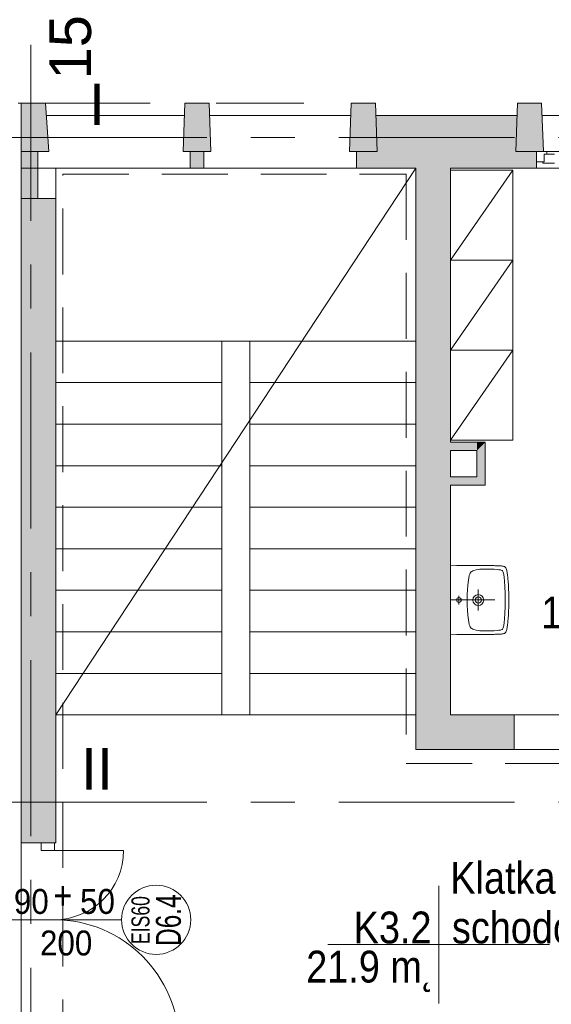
# Model space of a CAD drawing. Header units: centimetres. Extents: x -2424 to 2319, y 5 to 3760.
# Tile 67 of 117: x -1234 to -850, y 2907 to 3619. Entities that reach past the tile are written whole.
import ezdxf

# ---------------------------------------------------------------- set-up
doc = ezdxf.new("R2010")
doc.units = ezdxf.units.CM
for name, pattern in [('Długa kreska', [142.875, 95.25, -47.625]), ('Hidden', [71.4375, 47.625, -23.8125]), ('Oś', [222.25, 127, -31.75, 31.75, -31.75])]:
    doc.linetypes.add(name, pattern=pattern)
for name, color, linetype, lineweight in [('A-ANNO-NOTE', 131, 'Continuous', 9), ('A-AREA', 32, 'Continuous', 13), ('A-AREA-IDEN', 2, 'Continuous', 13), ('A-DETL', 90, 'Continuous', 9), ('A-DETL-GENF', 92, 'Continuous', 9), ('A-DETL-MEDM', 33, 'Continuous', 25), ('A-DOOR', 31, 'Continuous', 13), ('A-FLOR', 192, 'Continuous', 13), ('A-GLAZ', 151, 'Continuous', 13), ('A-WALL', 113, 'Continuous', 13), ('P-SANR-FIXT', 6, 'Continuous', 9), ('Q-SPCQ', 91, 'Continuous', 9), ('S-COLS', 52, 'Continuous', 13), ('S-GRID', 1, 'Continuous', 13), ('S-GRID-IDEN', 1, 'Continuous', 13), ('S-STRS', 31, 'Continuous', 13)]:
    doc.layers.add(name, color=color, linetype=linetype, lineweight=lineweight)
doc.layers.add('A-WALL-PATT', color=111, linetype='Continuous', lineweight=13, plot=False)
doc.styles.add('Arial', font='arial.ttf', dxfattribs={"width": 0.9, "height": 18})
doc.styles.add('Arial Narrow', font='ARIALN.TTF', dxfattribs={"height": 20})
doc.styles.add('Arial_2', font='arial.ttf', dxfattribs={"width": 0.7, "height": 13})
doc.styles.add('Arial_3', font='arial.ttf', dxfattribs={"width": 0.7, "height": 18})
doc.styles.add('Arial_5', font='arial.ttf', dxfattribs={"height": 30})
doc.styles.add('Arial_6', font='arial.ttf', dxfattribs={"width": 0.85, "height": 23})

msp = doc.modelspace()

# ---------------------------------------------------------------- hatches: boundary and pattern name
at = {"layer": 'S-COLS', "lineweight": 9}
for points in [[(-1212.62, 3523.33), (-1215.12, 3558.33), (-1232.62, 3558.33), (-1232.62, 3523.33), (-1221.26, 3523.33)], [(-1095.62, 3523.33), (-1096.87, 3558.33), (-1114.37, 3558.33), (-1115.62, 3523.33)], [(-995.53, 3523.33), (-975.62, 3523.33), (-976.87, 3558.33), (-994.37, 3558.33), (-995.62, 3523.33)], [(-860.62, 3523.33), (-855.62, 3523.33), (-856.87, 3558.33), (-874.37, 3558.33), (-875.62, 3523.33)]]:
    msp.add_hatch(color=251, dxfattribs=at).paths.add_polyline_path(points, flags=0)

# ---------------------------------------------------------------- linework, layer by layer
at = {"layer": 'A-ANNO-NOTE', "color": 251, "lineweight": 9}
msp.add_line((-1250.12, 2968.33), (-1160.12, 2968.33), dxfattribs=at)
msp.add_line((-1250.12, 2968.33), (-1160.12, 2968.33), dxfattribs=at)
msp.add_circle((-1135.12, 2968.33), 25, dxfattribs=at)
at = {"layer": 'A-AREA', "color": 251, "lineweight": 9}
msp.add_line((-1207.62, 3116.33), (-947.66, 3511.29), dxfattribs=at)
at = {"layer": 'A-AREA-IDEN', "color": 251, "lineweight": 9}
for p, q in [((-931.21, 2992.88), (-931.21, 2950.38)), ((-921.45, 2950.38), (-1011.21, 2950.38)), ((-1011.21, 2950.38), (-851.21, 2950.38)), ((-931.21, 2950.38), (-931.21, 2907.88))]:
    msp.add_line(p, q, dxfattribs=at)
at = {"layer": 'A-DETL', "color": 251, "linetype": 'Długa kreska', "lineweight": 9}
msp.add_line((-1234.62, 3558.33), (-1028.62, 3558.33), dxfattribs=at)
at = {"layer": 'A-DETL', "color": 251, "linetype": 'Hidden', "lineweight": 9}
for p, q in [((-1202.56, 3507.06), (-954.56, 3507.06)), ((-1202.56, 2863.06), (-1202.56, 3507.06)), ((-954.56, 3507.06), (-954.56, 3081.33)), ((-954.56, 3081.33), (-534.56, 3081.33))]:
    msp.add_line(p, q, dxfattribs=at)
at = {"layer": 'A-DETL-GENF', "color": 251, "lineweight": 9}
for p, q in [((-1208.62, 3023.83), (-1218.17, 3023.83)), ((-1218.17, 3023.83), (-1218.17, 3018.33)), ((-1208.62, 3018.33), (-1208.62, 3023.83)), ((-1218.17, 3018.33), (-1208.62, 3018.33))]:
    msp.add_line(p, q, dxfattribs=at)
at = {"layer": 'A-DETL-MEDM', "color": 251, "lineweight": 9}
for p, q in [((-1208.62, 3023.83), (-1218.17, 3023.83)), ((-1218.17, 3023.83), (-1218.17, 3018.33)), ((-1208.62, 3018.33), (-1208.62, 3023.83)), ((-1218.17, 3018.33), (-1208.62, 3018.33))]:
    msp.add_line(p, q, dxfattribs=at)
at = {"layer": 'A-DOOR', "color": 251, "lineweight": 9}
for p, q in [((-1208.62, 3018.33), (-1158.62, 3018.33)), ((-1185.12, 2968.33), (-1255.12, 2968.33))]:
    msp.add_line(p, q, dxfattribs=at)
for centre, radius, start, end in [((-1208.62, 3018.33), 50, 270, 0), ((-1208.62, 2878.33), 90, 0, 90)]:
    msp.add_arc(centre, radius, start, end, dxfattribs=at)
at = {"layer": 'A-FLOR', "color": 251, "lineweight": 9}
for p, q in [((-947.62, 3116.33), (-1207.62, 3116.33)), ((-1232.62, 3023.83), (-1232.62, 2872.83))]:
    msp.add_line(p, q, dxfattribs=at)
at = {"layer": 'A-GLAZ', "color": 251, "lineweight": 9}
for p, q in [((-853.12, 3523.33), (-860.62, 3523.33)), ((-860.62, 3523.33), (-860.62, 3515.83)), ((-860.62, 3523.33), (-750.62, 3523.33)), ((-847.62, 3521.33), (-855.12, 3521.33)), ((-855.12, 3521.33), (-855.12, 3515.83)), ((-855.12, 3515.83), (-855.12, 3521.33)), ((-855.12, 3521.33), (-853.12, 3521.33)), ((-853.12, 3521.33), (-853.12, 3523.33)), ((-758.12, 3523.33), (-853.12, 3523.33)), ((-860.62, 3515.83), (-855.12, 3515.83)), ((-855.12, 3515.83), (-856.12, 3515.83)), ((-856.12, 3515.83), (-856.12, 3514.83)), ((-856.12, 3514.83), (-847.62, 3514.83))]:
    msp.add_line(p, q, dxfattribs=at)
at = {"layer": 'A-WALL', "color": 251, "lineweight": 9}
for p, q in [((-1114.69, 3549.33), (-1214.48, 3549.33)), ((-994.69, 3549.33), (-1096.55, 3549.33)), ((-874.69, 3549.33), (-976.55, 3549.33)), ((-856.55, 3549.33), (-754.69, 3549.33)), ((-1232.62, 3523.33), (-1232.62, 3023.83)), ((-1220.62, 3511.33), (-1220.62, 3523.33)), ((-1110.62, 3523.33), (-1110.62, 3511.33)), ((-1100.62, 3511.33), (-1100.62, 3523.33)), ((-990.62, 3523.33), (-990.62, 3511.33)), ((-860.62, 3511.33), (-860.62, 3515.83)), ((-1232.62, 3511.33), (-1220.62, 3511.33)), ((-1220.62, 3489.33), (-1220.62, 3511.33)), ((-1220.62, 3511.33), (-1110.62, 3511.33)), ((-1110.62, 3511.33), (-1100.62, 3511.33)), ((-1100.62, 3511.33), (-990.62, 3511.33)), ((-990.62, 3511.33), (-947.62, 3511.33)), ((-947.62, 3511.33), (-947.62, 3091.33)), ((-510.62, 3511.33), (-922.62, 3511.33)), ((-922.62, 3313.33), (-922.62, 3511.33)), ((-1232.62, 3489.33), (-1207.62, 3489.33)), ((-1207.62, 3023.83), (-1207.62, 3489.33)), ((-897.62, 3313.33), (-922.62, 3313.33)), ((-897.62, 3282.33), (-897.62, 3313.33)), ((-922.62, 3288.33), (-922.62, 3307.33)), ((-922.62, 3307.33), (-903.62, 3307.33)), ((-903.62, 3307.33), (-903.62, 3288.33)), ((-903.62, 3288.33), (-922.62, 3288.33)), ((-922.62, 3116.33), (-922.62, 3282.33)), ((-922.62, 3282.33), (-897.62, 3282.33)), ((-876.62, 3116.33), (-922.62, 3116.33)), ((-876.62, 3091.33), (-876.62, 3116.33)), ((-755.62, 3116.33), (-876.62, 3116.33)), ((-947.62, 3091.33), (-876.62, 3091.33)), ((-876.62, 3091.33), (-755.62, 3091.33)), ((-1232.62, 3023.83), (-1218.17, 3023.83)), ((-1208.62, 3023.83), (-1207.62, 3023.83))]:
    msp.add_line(p, q, dxfattribs=at)
at = {"layer": 'A-WALL-PATT', "color": 251, "linetype": 'Continuous', "lineweight": 9, "extrusion": (0, 0, -1)}
for points in [[(975.62, 3523.33), (874.69, 3549.33), (976.55, 3549.33)], [(874.69, 3549.33), (975.62, 3523.33), (875.62, 3523.33)], [(1221.26, 3511.33), (1232.62, 3523.33), (1232.62, 3511.33)], [(1232.62, 3523.33), (1221.26, 3511.33), (1220.62, 3523.33)], [(1220.62, 3523.33), (1221.26, 3511.33), (1220.62, 3511.33)], [(1100.62, 3511.33), (1110.62, 3523.33), (1110.62, 3511.33)], [(1110.62, 3523.33), (1100.62, 3511.33), (1100.62, 3523.33)], [(860.62, 3511.33), (990.62, 3523.33), (990.62, 3511.33)], [(990.62, 3523.33), (860.62, 3511.33), (975.62, 3523.33)], [(975.62, 3523.33), (860.62, 3511.33), (875.62, 3523.33)], [(875.62, 3523.33), (860.62, 3511.33), (860.62, 3523.33)], [(1232.62, 3489.33), (1220.62, 3511.33), (1232.62, 3511.33)], [(1220.62, 3511.33), (1232.62, 3489.33), (1221.26, 3489.33)], [(1220.62, 3511.33), (1221.26, 3489.33), (1220.62, 3489.33)], [(947.62, 3332.08), (922.62, 3511.33), (947.62, 3511.33)], [(922.62, 3511.33), (947.62, 3332.08), (947.62, 3116.33)], [(922.62, 3511.33), (947.62, 3116.33), (922.62, 3116.33)], [(1232.62, 3023.83), (1207.62, 3489.33), (1232.62, 3489.33)], [(1207.62, 3489.33), (1232.62, 3023.83), (1218.17, 3023.83)], [(1207.62, 3489.33), (1218.17, 3023.83), (1208.62, 3023.83)], [(1207.62, 3489.33), (1208.62, 3023.83), (1207.62, 3023.83)], [(922.62, 3307.33), (903.62, 3313.33), (922.62, 3313.33)], [(903.62, 3313.33), (922.62, 3307.33), (903.62, 3307.33)], [(903.62, 3307.33), (897.62, 3288.33), (897.62, 3313.33)], [(897.62, 3313.33), (903.62, 3313.33), (903.62, 3307.33)], [(897.62, 3288.33), (903.62, 3307.33), (903.62, 3288.33)], [(922.62, 3282.33), (897.62, 3288.33), (922.62, 3288.33)], [(897.62, 3288.33), (922.62, 3282.33), (897.62, 3282.33)], [(947.62, 3116.33), (947.62, 3091.33), (876.62, 3116.33)], [(876.62, 3116.33), (947.62, 3091.33), (876.62, 3091.33)]]:
    msp.add_solid(points, dxfattribs=at)
at = {"layer": 'A-WALL-PATT', "color": 251, "linetype": 'Continuous', "lineweight": 9}
msp.add_solid([(-947.62, 3091.33), (-947.62, 3116.33), (-947.62, 3097.23)], dxfattribs=at)
at = {"layer": 'P-SANR-FIXT', "color": 251, "lineweight": 9}
for p, q in [((-922.62, 3224.01), (-918.04, 3224.15)), ((-918.04, 3224.15), (-914.34, 3224.23)), ((-914.34, 3224.23), (-911.28, 3224.28)), ((-911.28, 3224.28), (-908.64, 3224.31)), ((-908.64, 3224.31), (-906.35, 3224.31)), ((-906.35, 3224.31), (-904.33, 3224.33)), ((-904.33, 3224.33), (-902.49, 3224.31)), ((-902.49, 3224.31), (-900.81, 3224.31)), ((-900.81, 3224.31), (-899.13, 3224.28)), ((-899.13, 3224.28), (-898.12, 3224.28)), ((-898.12, 3224.28), (-897.16, 3224.25)), ((-897.16, 3224.25), (-896.23, 3224.25)), ((-896.23, 3224.25), (-895.32, 3224.23)), ((-895.32, 3224.23), (-894.74, 3224.23)), ((-894.74, 3224.23), (-893.57, 3224.2)), ((-893.57, 3224.2), (-892.74, 3224.17)), ((-892.74, 3224.17), (-891.97, 3224.17)), ((-891.97, 3224.17), (-891.2, 3224.15)), ((-891.2, 3224.15), (-890.45, 3224.12)), ((-890.45, 3224.12), (-889.73, 3224.09)), ((-889.73, 3224.09), (-889.01, 3224.07)), ((-889.01, 3224.07), (-888.35, 3224.04)), ((-888.35, 3224.04), (-887.68, 3224.01)), ((-887.68, 3224.01), (-887.04, 3223.99)), ((-887.04, 3223.99), (-886.4, 3223.96)), ((-886.4, 3223.96), (-885.82, 3223.91)), ((-885.82, 3223.91), (-885.26, 3223.83)), ((-885.26, 3223.83), (-884.75, 3223.75)), ((-884.75, 3223.75), (-884.25, 3223.64)), ((-884.25, 3223.64), (-883.95, 3223.53)), ((-883.66, 3223.43), (-884.25, 3223.61)), ((-883.95, 3223.53), (-883.66, 3223.43)), ((-883.66, 3223.43), (-883.15, 3223.08)), ((-883.15, 3223.08), (-883.66, 3223.43)), ((-883.15, 3223.08), (-882.78, 3222.63)), ((-882.78, 3222.63), (-883.15, 3223.08)), ((-882.78, 3222.63), (-882.51, 3222.07)), ((-882.51, 3222.07), (-882.78, 3222.63)), ((-909.73, 3213.65), (-909.47, 3215.36)), ((-909.47, 3215.36), (-909.09, 3217.06)), ((-909.09, 3217.06), (-908.83, 3217.92)), ((-908.83, 3217.92), (-908.48, 3218.71)), ((-908.48, 3218.71), (-908, 3219.43)), ((-908, 3219.43), (-907.71, 3219.75)), ((-907.71, 3219.75), (-907.36, 3220.02)), ((-907.36, 3220.02), (-906.59, 3220.45)), ((-906.59, 3220.45), (-905.76, 3220.74)), ((-905.76, 3220.74), (-904.09, 3221.19)), ((-904.09, 3221.19), (-902.36, 3221.43)), ((-902.36, 3221.43), (-901.48, 3221.51)), ((-901.48, 3221.51), (-901.08, 3221.54)), ((-901.08, 3221.54), (-900.76, 3221.56)), ((-900.76, 3221.56), (-900.07, 3221.59)), ((-900.07, 3221.59), (-895.56, 3221.67)), ((-895.56, 3221.67), (-893.3, 3221.62)), ((-893.3, 3221.62), (-891.06, 3221.54)), ((-891.06, 3221.54), (-888.8, 3221.35)), ((-888.8, 3221.35), (-887.68, 3221.22)), ((-887.68, 3221.22), (-886.59, 3221.03)), ((-886.59, 3221.03), (-886.03, 3220.87)), ((-886.03, 3220.87), (-885.52, 3220.69)), ((-885.52, 3220.69), (-885.28, 3220.53)), ((-885.28, 3220.53), (-885.07, 3220.34)), ((-885.07, 3220.34), (-884.78, 3219.86)), ((-884.78, 3219.86), (-884.56, 3219.35)), ((-884.56, 3219.35), (-884.41, 3218.79)), ((-884.41, 3218.79), (-884.19, 3217.7)), ((-884.19, 3217.7), (-883.87, 3215.47)), ((-883.87, 3215.47), (-883.69, 3213.23)), ((-882.51, 3222.07), (-882.3, 3221.43)), ((-882.3, 3221.43), (-882.51, 3222.07)), ((-882.3, 3221.43), (-882.11, 3220.76)), ((-882.11, 3220.76), (-882.3, 3221.43)), ((-882.11, 3220.76), (-881.98, 3220.07)), ((-881.98, 3220.07), (-882.11, 3220.76)), ((-881.98, 3220.07), (-881.82, 3219.33)), ((-881.82, 3219.33), (-881.98, 3220.07)), ((-881.82, 3219.33), (-881.72, 3218.55)), ((-881.72, 3218.55), (-881.82, 3219.33)), ((-881.72, 3218.55), (-881.58, 3217.76)), ((-881.58, 3217.76), (-881.72, 3218.55)), ((-881.58, 3217.76), (-881.48, 3216.93)), ((-881.48, 3216.93), (-881.58, 3217.76)), ((-881.48, 3216.93), (-881.37, 3216.02)), ((-881.37, 3216.02), (-881.48, 3216.93)), ((-881.37, 3216.02), (-881.26, 3215.09)), ((-881.26, 3215.09), (-881.37, 3216.02)), ((-881.26, 3215.09), (-881.18, 3214.11)), ((-881.18, 3214.11), (-881.26, 3215.09)), ((-910.43, 3206.68), (-910.13, 3210.16)), ((-910.13, 3210.16), (-909.73, 3213.65)), ((-883.69, 3213.23), (-883.45, 3208.73)), ((-883.45, 3208.73), (-883.31, 3204.23)), ((-881.18, 3214.11), (-881.1, 3213.07)), ((-881.1, 3213.07), (-881.18, 3214.11)), ((-881.1, 3213.07), (-881, 3211.98)), ((-881, 3211.98), (-881.1, 3213.07)), ((-881, 3211.98), (-880.92, 3210.78)), ((-880.92, 3210.78), (-881, 3211.98)), ((-880.92, 3210.78), (-880.86, 3209.53)), ((-880.86, 3209.53), (-880.92, 3210.78)), ((-880.86, 3209.53), (-880.78, 3208.17)), ((-880.78, 3208.17), (-880.86, 3209.53)), ((-880.78, 3208.17), (-880.73, 3206.7)), ((-880.73, 3206.7), (-880.78, 3208.17)), ((-916.6, 3196.1), (-916.6, 3202.36)), ((-910.61, 3201.46), (-910.56, 3203.19)), ((-910.61, 3197.19), (-910.61, 3201.46)), ((-910.56, 3203.19), (-910.43, 3206.68)), ((-902.62, 3191.82), (-902.62, 3206.82)), ((-883.31, 3204.23), (-883.23, 3201.96)), ((-883.23, 3201.96), (-883.21, 3200.79)), ((-883.21, 3200.79), (-883.21, 3200.12)), ((-880.73, 3206.7), (-880.68, 3205.1)), ((-880.68, 3205.1), (-880.73, 3206.7)), ((-880.68, 3205.1), (-880.65, 3203.37)), ((-880.65, 3203.37), (-880.68, 3205.1)), ((-880.65, 3203.37), (-880.62, 3201.43)), ((-880.62, 3201.43), (-880.65, 3203.37)), ((-880.62, 3201.43), (-880.62, 3197.19)), ((-880.62, 3197.19), (-880.62, 3201.43)), ((-922.62, 3199.33), (-890.62, 3199.33)), ((-910.56, 3195.46), (-910.61, 3197.19)), ((-910.43, 3191.95), (-910.56, 3195.46)), ((-883.31, 3194.43), (-883.45, 3189.92)), ((-883.23, 3196.69), (-883.31, 3194.43)), ((-883.21, 3197.83), (-883.23, 3196.69)), ((-883.21, 3200.12), (-883.18, 3199.33)), ((-883.18, 3199.33), (-883.21, 3198.53)), ((-883.21, 3198.53), (-883.21, 3197.83)), ((-880.65, 3195.28), (-880.68, 3193.52)), ((-880.68, 3193.52), (-880.65, 3195.28)), ((-880.62, 3197.19), (-880.65, 3195.28)), ((-880.65, 3195.28), (-880.62, 3197.19)), ((-910.13, 3188.49), (-910.43, 3191.95)), ((-909.73, 3185), (-910.13, 3188.49)), ((-883.45, 3189.92), (-883.69, 3185.42)), ((-881, 3186.68), (-881.1, 3185.58)), ((-881.1, 3185.58), (-881, 3186.68)), ((-880.92, 3187.85), (-881, 3186.68)), ((-881, 3186.68), (-880.92, 3187.85)), ((-880.86, 3189.13), (-880.92, 3187.85)), ((-880.92, 3187.85), (-880.86, 3189.13)), ((-880.78, 3190.48), (-880.86, 3189.13)), ((-880.86, 3189.13), (-880.78, 3190.48)), ((-880.73, 3191.95), (-880.78, 3190.48)), ((-880.78, 3190.48), (-880.73, 3191.95)), ((-880.68, 3193.52), (-880.73, 3191.95)), ((-880.73, 3191.95), (-880.68, 3193.52)), ((-909.47, 3183.27), (-909.73, 3185)), ((-909.09, 3181.56), (-909.47, 3183.27)), ((-908.83, 3180.74), (-909.09, 3181.56)), ((-908.48, 3179.94), (-908.83, 3180.74)), ((-908, 3179.22), (-908.48, 3179.94)), ((-884.41, 3179.86), (-884.56, 3179.3)), ((-884.19, 3180.95), (-884.41, 3179.86)), ((-883.87, 3183.19), (-884.19, 3180.95)), ((-883.69, 3185.42), (-883.87, 3183.19)), ((-881.72, 3180.07), (-881.82, 3179.32)), ((-881.82, 3179.32), (-881.72, 3180.07)), ((-881.58, 3180.9), (-881.72, 3180.07)), ((-881.72, 3180.07), (-881.58, 3180.9)), ((-881.48, 3181.72), (-881.58, 3180.9)), ((-881.58, 3180.9), (-881.48, 3181.72)), ((-881.37, 3182.6), (-881.48, 3181.72)), ((-881.48, 3181.72), (-881.37, 3182.6)), ((-881.26, 3183.53), (-881.37, 3182.6)), ((-881.37, 3182.6), (-881.26, 3183.53)), ((-881.18, 3184.52), (-881.26, 3183.53)), ((-881.26, 3183.53), (-881.18, 3184.52)), ((-881.1, 3185.58), (-881.18, 3184.52)), ((-881.18, 3184.52), (-881.1, 3185.58)), ((-918.04, 3174.5), (-922.62, 3174.64)), ((-914.34, 3174.42), (-918.04, 3174.5)), ((-911.28, 3174.37), (-914.34, 3174.42)), ((-908.64, 3174.34), (-911.28, 3174.37)), ((-906.35, 3174.32), (-908.64, 3174.34)), ((-907.71, 3178.9), (-908, 3179.22)), ((-907.36, 3178.63), (-907.71, 3178.9)), ((-906.59, 3178.21), (-907.36, 3178.63)), ((-905.76, 3177.91), (-906.59, 3178.21)), ((-902.49, 3174.32), (-906.35, 3174.32)), ((-904.09, 3177.46), (-905.76, 3177.91)), ((-902.36, 3177.19), (-904.09, 3177.46)), ((-900.81, 3174.34), (-902.49, 3174.32)), ((-901.48, 3177.14), (-902.36, 3177.19)), ((-901.08, 3177.11), (-901.48, 3177.14)), ((-900.76, 3177.09), (-901.08, 3177.11)), ((-899.13, 3174.34), (-900.81, 3174.34)), ((-900.07, 3177.06), (-900.76, 3177.09)), ((-895.56, 3176.98), (-900.07, 3177.06)), ((-898.12, 3174.37), (-899.13, 3174.34)), ((-897.16, 3174.37), (-898.12, 3174.37)), ((-896.23, 3174.4), (-897.16, 3174.37)), ((-895.32, 3174.4), (-896.23, 3174.4)), ((-893.3, 3177.01), (-895.56, 3176.98)), ((-894.74, 3174.42), (-895.32, 3174.4)), ((-893.57, 3174.45), (-894.74, 3174.42)), ((-892.74, 3174.48), (-893.57, 3174.45)), ((-891.06, 3177.11), (-893.3, 3177.01)), ((-891.97, 3174.48), (-892.74, 3174.48)), ((-891.2, 3174.5), (-891.97, 3174.48)), ((-890.45, 3174.53), (-891.2, 3174.5)), ((-888.8, 3177.3), (-891.06, 3177.11)), ((-889.73, 3174.56), (-890.45, 3174.53)), ((-889.01, 3174.58), (-889.73, 3174.56)), ((-888.35, 3174.61), (-889.01, 3174.58)), ((-887.68, 3177.43), (-888.8, 3177.3)), ((-887.68, 3174.64), (-888.35, 3174.61)), ((-886.59, 3177.62), (-887.68, 3177.43)), ((-887.04, 3174.66), (-887.68, 3174.64)), ((-886.4, 3174.69), (-887.04, 3174.66)), ((-886.03, 3177.75), (-886.59, 3177.62)), ((-885.82, 3174.74), (-886.4, 3174.69)), ((-885.52, 3177.97), (-886.03, 3177.75)), ((-885.26, 3174.8), (-885.82, 3174.74)), ((-885.28, 3178.1), (-885.52, 3177.97)), ((-885.07, 3178.29), (-885.28, 3178.1)), ((-884.75, 3174.9), (-885.26, 3174.8)), ((-884.78, 3178.76), (-885.07, 3178.29)), ((-884.56, 3179.3), (-884.78, 3178.76)), ((-884.25, 3175.01), (-884.75, 3174.9)), ((-883.66, 3175.22), (-884.25, 3175.01)), ((-883.15, 3175.54), (-883.66, 3175.22)), ((-883.66, 3175.22), (-883.15, 3175.54)), ((-882.78, 3176.02), (-883.15, 3175.54)), ((-883.15, 3175.54), (-882.78, 3176.02)), ((-882.51, 3176.58), (-882.78, 3176.02)), ((-882.78, 3176.02), (-882.51, 3176.58)), ((-882.3, 3177.19), (-882.51, 3176.58)), ((-882.51, 3176.58), (-882.3, 3177.19)), ((-882.11, 3177.86), (-882.3, 3177.19)), ((-882.3, 3177.19), (-882.11, 3177.86)), ((-881.98, 3178.58), (-882.11, 3177.86)), ((-882.11, 3177.86), (-881.98, 3178.58)), ((-881.82, 3179.32), (-881.98, 3178.58)), ((-881.98, 3178.58), (-881.82, 3179.32))]:
    msp.add_line(p, q, dxfattribs=at)
for centre, radius in [((-916.6, 3199.33), 1.72), ((-902.62, 3199.31), 3.92), ((-902.62, 3199.31), 2.28)]:
    msp.add_circle(centre, radius, dxfattribs=at)
at = {"layer": 'Q-SPCQ', "color": 251, "lineweight": 9}
for p, q in [((-877.62, 3509.83), (-922.62, 3444.83)), ((-922.62, 3509.83), (-877.62, 3509.83)), ((-877.62, 3509.83), (-877.62, 3444.83)), ((-877.62, 3444.83), (-922.62, 3444.83)), ((-877.62, 3444.83), (-922.62, 3379.83)), ((-922.62, 3444.83), (-877.62, 3444.83)), ((-877.62, 3444.83), (-877.62, 3379.83)), ((-877.62, 3379.83), (-922.62, 3379.83)), ((-877.62, 3379.83), (-922.62, 3314.83)), ((-922.62, 3379.83), (-877.62, 3379.83)), ((-877.62, 3379.83), (-877.62, 3314.83)), ((-877.62, 3314.83), (-922.62, 3314.83))]:
    msp.add_line(p, q, dxfattribs=at)
at = {"layer": 'S-COLS', "color": 251, "lineweight": 9}
for p, q in [((-1215.12, 3558.33), (-1232.62, 3558.33)), ((-1232.62, 3558.33), (-1232.62, 3523.33)), ((-1212.62, 3523.33), (-1215.12, 3558.33)), ((-1114.37, 3558.33), (-1115.62, 3523.33)), ((-1096.87, 3558.33), (-1114.37, 3558.33)), ((-1095.62, 3523.33), (-1096.87, 3558.33)), ((-995.62, 3523.33), (-994.37, 3558.33)), ((-994.37, 3558.33), (-976.87, 3558.33)), ((-976.87, 3558.33), (-975.62, 3523.33)), ((-875.62, 3523.33), (-874.37, 3558.33)), ((-874.37, 3558.33), (-856.87, 3558.33)), ((-856.87, 3558.33), (-855.62, 3523.33)), ((-1232.62, 3523.33), (-1212.62, 3523.33)), ((-1115.62, 3523.33), (-1095.62, 3523.33)), ((-975.62, 3523.33), (-995.62, 3523.33)), ((-860.62, 3523.33), (-875.62, 3523.33))]:
    msp.add_line(p, q, dxfattribs=at)
at = {"layer": 'S-GRID', "color": 251, "linetype": 'Oś', "lineweight": 9}
for p, q in [((-1225.62, 3600.33), (-1225.62, 2843.33)), ((-1177.97, 3533.33), (-1702.93, 3533.33)), ((-1225.62, 3533.33), (1983.25, 3533.33)), ((-1177.97, 3053.33), (-1702.93, 3053.33)), ((-1225.62, 3053.33), (1897.1, 3053.33))]:
    msp.add_line(p, q, dxfattribs=at)
at = {"layer": 'S-STRS', "color": 251, "lineweight": 9}
for p, q in [((-1207.62, 3511.33), (-1207.62, 3489.33)), ((-1207.62, 3386.33), (-1087.62, 3386.33)), ((-1207.62, 3386.33), (-1087.62, 3386.33)), ((-1087.62, 3386.33), (-1067.62, 3386.33)), ((-1087.62, 3356.33), (-1087.62, 3386.33)), ((-947.62, 3386.33), (-1067.62, 3386.33)), ((-1067.62, 3386.33), (-1067.62, 3356.33)), ((-947.62, 3386.33), (-1067.62, 3386.33)), ((-1207.62, 3356.33), (-1087.62, 3356.33)), ((-1207.62, 3356.33), (-1087.62, 3356.33)), ((-1087.62, 3326.33), (-1087.62, 3356.33)), ((-1067.62, 3356.33), (-1067.62, 3326.33)), ((-947.62, 3356.33), (-1067.62, 3356.33)), ((-947.62, 3356.33), (-1067.62, 3356.33)), ((-1207.62, 3326.33), (-1087.62, 3326.33)), ((-1207.62, 3326.33), (-1087.62, 3326.33)), ((-1087.62, 3296.33), (-1087.62, 3326.33)), ((-1067.62, 3326.33), (-1067.62, 3296.33)), ((-947.62, 3326.33), (-1067.62, 3326.33)), ((-947.62, 3326.33), (-1067.62, 3326.33)), ((-1207.62, 3296.33), (-1087.62, 3296.33)), ((-1207.62, 3296.33), (-1087.62, 3296.33)), ((-1087.62, 3266.33), (-1087.62, 3296.33)), ((-1067.62, 3296.33), (-1067.62, 3266.33)), ((-947.62, 3296.33), (-1067.62, 3296.33)), ((-947.62, 3296.33), (-1067.62, 3296.33)), ((-1207.62, 3266.33), (-1087.62, 3266.33)), ((-1207.62, 3266.33), (-1087.62, 3266.33)), ((-1087.62, 3236.33), (-1087.62, 3266.33)), ((-1067.62, 3266.33), (-1067.62, 3236.33)), ((-947.62, 3266.33), (-1067.62, 3266.33)), ((-947.62, 3266.33), (-1067.62, 3266.33)), ((-1207.62, 3236.33), (-1087.62, 3236.33)), ((-1207.62, 3236.33), (-1087.62, 3236.33)), ((-1087.62, 3206.33), (-1087.62, 3236.33)), ((-1067.62, 3236.33), (-1067.62, 3206.33)), ((-947.62, 3236.33), (-1067.62, 3236.33)), ((-947.62, 3236.33), (-1067.62, 3236.33)), ((-1207.62, 3206.33), (-1087.62, 3206.33)), ((-1207.62, 3206.33), (-1087.62, 3206.33)), ((-1087.62, 3176.33), (-1087.62, 3206.33)), ((-1067.62, 3206.33), (-1067.62, 3176.33)), ((-947.62, 3206.33), (-1067.62, 3206.33)), ((-947.62, 3206.33), (-1067.62, 3206.33)), ((-1207.62, 3176.33), (-1087.62, 3176.33)), ((-1207.62, 3176.33), (-1087.62, 3176.33)), ((-1087.62, 3146.33), (-1087.62, 3176.33)), ((-1067.62, 3176.33), (-1067.62, 3146.33)), ((-947.62, 3176.33), (-1067.62, 3176.33)), ((-947.62, 3176.33), (-1067.62, 3176.33)), ((-1207.62, 3146.33), (-1087.62, 3146.33)), ((-1207.62, 3146.33), (-1087.62, 3146.33)), ((-1087.62, 3116.33), (-1087.62, 3146.33)), ((-1067.62, 3146.33), (-1067.62, 3116.33)), ((-947.62, 3146.33), (-1067.62, 3146.33)), ((-947.62, 3146.33), (-1067.62, 3146.33)), ((-947.62, 3116.33), (-1067.62, 3116.33))]:
    msp.add_line(p, q, dxfattribs=at)

# ---------------------------------------------------------------- texts
at = {"layer": 'A-ANNO-NOTE', "color": 251, "lineweight": 9, "style": 'Arial', "width": 0.9}
for s, p in [('90', (-1237.82, 2972.56)), ('50', (-1190.07, 2972.56)), ('200', (-1218.98, 2942.56))]:
    msp.add_text(s, height=18, dxfattribs=at).set_placement(p)
at = {"layer": 'A-ANNO-NOTE', "color": 251, "lineweight": 9, "style": 'Arial Narrow'}
msp.add_text('+', height=20, dxfattribs=at).set_placement((-1209.18, 2975.98))
at = {"layer": 'A-ANNO-NOTE', "color": 251, "lineweight": 9, "width": 0.7}
for s, height, style, p in [('EIS60', 13, 'Arial_2', (-1139.93, 2950.8)), ('D6.4', 18, 'Arial_3', (-1117.31, 2949.47))]:
    msp.add_text(s, height=height, rotation=90, dxfattribs=dict(at, style=style)).set_placement(p)
at = {"layer": 'A-AREA-IDEN', "color": 251, "lineweight": 9, "style": 'Arial_6', "width": 0.85}
for s, p in [('16.2 m˛', (-857.19, 3178.78)), ('Klatka', (-922.77, 2987.16)), ('K3.2', (-992.54, 2951.26)), ('schodowa', (-921.62, 2951.26)), ('21.9 m˛', (-1026.8, 2922.99))]:
    msp.add_text(s, height=23, dxfattribs=at).set_placement(p)
at = {"layer": 'S-GRID-IDEN', "color": 251, "lineweight": 9, "style": 'Arial_5'}
msp.add_text('15', height=30, rotation=90, dxfattribs=at).set_placement((-1182.12, 3575.28))
at = {"layer": 'S-GRID-IDEN', "color": 251, "lineweight": 9, "char_height": 30, "attachment_point": 5, "line_spacing_factor": 0.936439, "style": 'Arial_5'}
for s, insert, width in [('\\pxqc,t4.23333,8.46667,12.7,16.93333,21.16667,25.4,29.63333,33.86667,38.1,42.33333,46.56667,50.8,55.03333,59.26667,63.5,67.73333,71.96667,76.2,80.43333,84.66667,88.9,93.13333,97.36667,101.6,105.83333,110.06667,114.3,118.53333,122.76667,127,131.23333,135.46667;{I}', (-1177.84, 3557.39), 12.6), ('\\pxqc,t4.23333,8.46667,12.7,16.93333,21.16667,25.4,29.63333,33.86667,38.1,42.33333,46.56667,50.8,55.03333,59.26667,63.5,67.73333,71.96667,76.2,80.43333,84.66667,88.9,93.13333,97.36667,101.6,105.83333,110.06667,114.3,118.53333,122.76667,127,131.23333,135.46667;{II}', (-1177.84, 3077.39), 24.5)]:
    msp.add_mtext(s, dxfattribs=dict(at, insert=insert, width=width))

doc.saveas('drawing.dxf')
